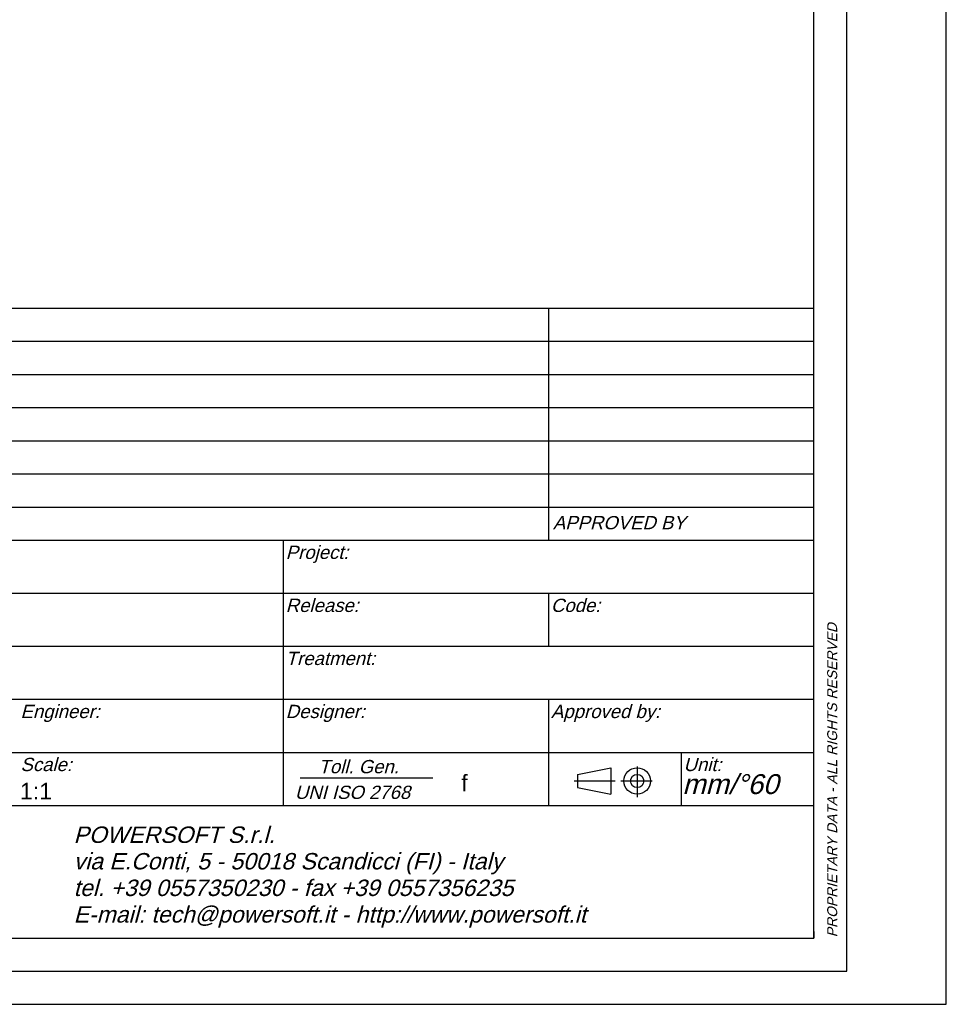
# Paper-space layout 'A3-H (Narrow)' of a CAD drawing. Header units: millimetres. Extents: x -4 to 416, y -4 to 293.
# Tile 14 of 15: x 276 to 416, y -4 to 144. Entities that reach past the tile are written whole.
import ezdxf

# ---------------------------------------------------------------- set-up
doc = ezdxf.new("R2010")
doc.units = ezdxf.units.MM
for name, color, linetype in [('Disegno1', 2, 'Continuous'), ('Tabella', 7, 'Continuous'), ('TabellaCampi', 2, 'Continuous'), ('TabellaIntestazioni', 1, 'Continuous')]:
    doc.layers.add(name, color=color, linetype=linetype)
doc.styles.get("Standard").update_dxf_attribs({"font": 'arial.ttf', "height": 3})

# ---------------------------------------------------------------- blocks, each defined once
blk = doc.blocks.new('A3-H (Narrow)')
at = {"layer": 'Tabella', "color": 7}
for p, q in [((210, 105), (400, 105)), ((360, 105), (360, 70)), ((210, 100), (400, 100)), ((210, 100), (400, 100)), ((210, 100), (400, 100)), ((210, 95), (400, 95)), ((210, 95), (400, 95)), ((210, 90), (400, 90)), ((210, 90), (400, 90)), ((210, 85), (400, 85)), ((210, 85), (400, 85)), ((210, 80), (400, 80)), ((210, 75), (400, 75)), ((210, 70), (400, 70)), ((320, 70), (320, 62)), ((210, 62), (400, 62)), ((320, 62), (320, 54)), ((360, 62), (360, 54)), ((210, 54), (400, 54)), ((320, 54), (320, 46)), ((210, 46), (400, 46)), ((320, 46), (320, 38)), ((360, 46), (360, 38)), ((210, 38), (400, 38)), ((320, 38), (320, 30)), ((360, 38), (360, 30)), ((380, 38), (380, 30)), ((364.38, 34.68), (369.38, 35.68)), ((369.38, 35.68), (369.38, 31.68)), ((373.37, 35.87), (373.37, 31.24)), ((364.38, 34.68), (364.38, 32.68)), ((363.89, 33.68), (370.06, 33.68)), ((364.38, 32.68), (369.38, 31.68)), ((370.93, 33.68), (375.65, 33.68)), ((210, 30), (400, 30))]:
    blk.add_line(p, q, dxfattribs=at)
at = {"layer": 'Tabella'}
for p in [(400, 11), (399, 10)]:
    blk.add_line(p, (400, 10), dxfattribs=at)
blk.add_lwpolyline([(0, 0), (420, 0), (420, 297), (0, 297)], close=True, dxfattribs=at)
at = {"layer": 'Tabella', "color": 1}
blk.add_lwpolyline([(5, 5), (405, 5), (405, 292), (5, 292)], close=True, dxfattribs=at)
at = {"layer": 'Tabella', "color": 6}
blk.add_lwpolyline([(10, 10), (400, 10), (400, 287), (10, 287)], close=True, dxfattribs=at)
at = {"layer": 'Tabella', "color": 7}
for radius in [2, 1]:
    blk.add_circle((373.37, 33.68), radius, dxfattribs=at)
at = {"layer": 'TabellaIntestazioni'}
blk.add_line((322.57, 34.16), (342.57, 34.16), dxfattribs=at)
at = {"layer": 'TabellaCampi', "oblique": 15}
blk.add_text('mm/°60', height=3, dxfattribs=at).set_placement((380.19, 31.71))
at = {"layer": 'TabellaCampi', "oblique": 0.2618}
for tag, p in [('TITOLO', (210.28, 62.91)), ('PROJET', (320.28, 62.91)), ('FILE_NAME', (210.2, 54.91)), ('RELEASE', (320.28, 54.91)), ('CODICE', (360.28, 54.91)), ('MATERIALE', (210.28, 46.91)), ('TRATTAMENTO', (320.28, 46.91)), ('COLORE', (210.28, 38.91)), ('ENGINEER', (280.28, 38.91)), ('DESIGNER', (320.28, 38.91)), ('APPROVED_BY', (360.28, 38.91)), ('TOLLERANZE', (346.84, 32.13)), ('SHEET', (220.24, 30.91)), ('OF', (232.63, 30.91)), ('DATA', (245.28, 30.91)), ('SCALA', (280.28, 30.91))]:
    blk.add_attdef(tag, p, '', height=2.5, dxfattribs=at)
at = {"layer": 'TabellaIntestazioni', "oblique": 15}
for s, height, p in [('APPROVED BY', 2, (360.66, 71.64)), ('Project:', 2, (320.37, 67.17)), ('Release:', 2, (320.37, 59.17)), ('Code:', 2, (360.37, 59.17)), ('Treatment:', 2, (320.37, 51.17)), ('Engineer:', 2, (280.37, 43.17)), ('Designer:', 2, (320.37, 43.17)), ('Approved by:', 2, (360.37, 43.17)), ('Scale:', 2, (280.37, 35.17)), ('Unit:', 2, (380.37, 35.17)), ('Toll. Gen.', 2, (325.32, 34.85)), ('UNI ISO 2768', 2, (321.75, 30.97)), ('POWERSOFT S.r.l.', 2.475, (288.38, 24.34)), ('via E.Conti, 5 - 50018 Scandicci (FI) - Italy', 2.475, (288.38, 20.34)), ('tel. +39 0557350230 - fax +39 0557356235', 2.475, (288.38, 16.33)), ('E-mail: tech@powersoft.it - http://www.powersoft.it', 2.475, (288.38, 12.32))]:
    blk.add_text(s, height=height, dxfattribs=at).set_placement(p)
blk.add_text('PROPRIETARY DATA - ALL RIGHTS RESERVED', height=1.5, rotation=90, dxfattribs=at).set_placement((403.54, 10.11))

psp = doc.layouts.new('A3-H (Narrow)')

# ---------------------------------------------------------------- block references
at = {"layer": 'Disegno1'}
ref = psp.add_blockref('A3-H (Narrow)', (-4, -4), dxfattribs=at)
ref.add_attrib('SCALA', '1:1', (276.28, 26.91), dxfattribs={"layer": 'TabellaCampi', "height": 2.5, "oblique": 0.2618})
ref.add_attrib('TOLLERANZE', 'f', (342.84, 28.13), dxfattribs={"layer": 'TabellaCampi', "height": 2.5, "oblique": 0.2618})

doc.saveas('drawing.dxf')
